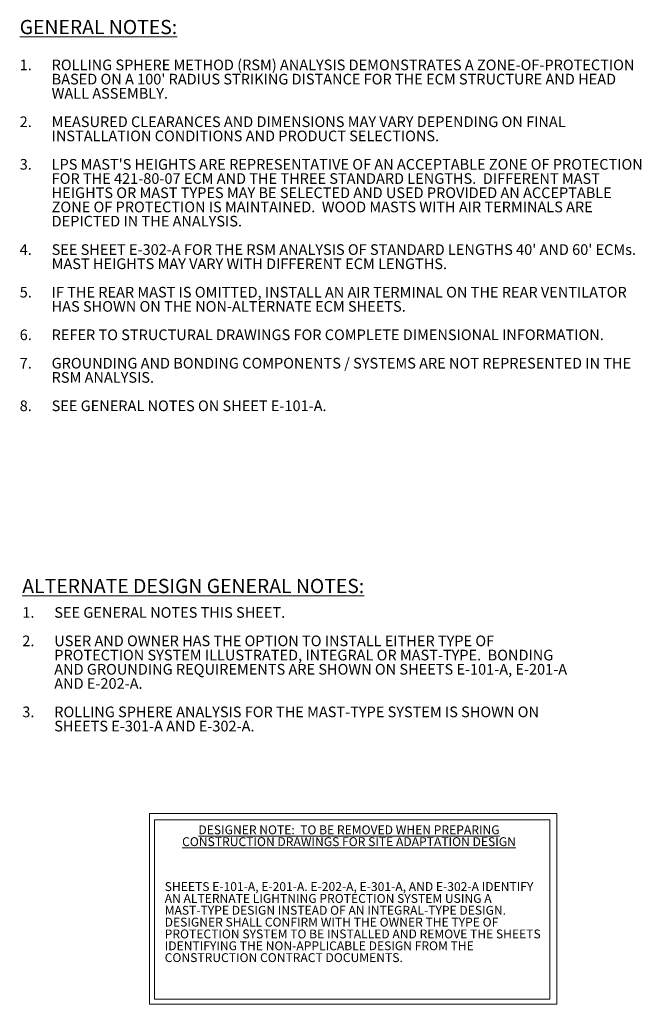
# Model space of a CAD drawing. Header units: inches. Extents: x -3 to 12799, y 241 to 11785.
# Tile 10 of 12: x 4818 to 5518, y 9964 to 11074. Entities that reach past the tile are written whole.
import ezdxf

# ---------------------------------------------------------------- set-up
doc = ezdxf.new("R2010")
doc.units = ezdxf.units.IN
doc.header["$MEASUREMENT"] = 0
doc.layers.add('E-ANNO-TEXT', color=7, linetype='Continuous', lineweight=18)
doc.styles.get("Standard").update_dxf_attribs({"font": 'arial.ttf'})

msp = doc.modelspace()

# ---------------------------------------------------------------- linework, layer by layer
at = {"layer": 'E-ANNO-TEXT'}
for points in [[(4963.6221, 10179.12203), (5422.54395, 10179.12205), (5422.54395, 9964.15123), (4963.6221, 9964.15122)], [(4969.39244, 10171.83743), (5414.70315, 10171.83743), (5414.70315, 9969.87818), (4969.39244, 9969.87818)]]:
    msp.add_lwpolyline(points, close=True, dxfattribs=at)

# ---------------------------------------------------------------- texts
at = {"layer": 'E-ANNO-TEXT', "char_height": 16, "attachment_point": 1}
for s, width, insert in [('{\\LGENERAL NOTES:^I^I^I^I^I^I^I^I}', 734.1639442, (4817.55115, 11073.22768)), ('{\\LALTERNATE DESIGN GENERAL NOTES:^I^I^I^I^I}', 797.5753584, (4820.49945, 10443.45949))]:
    msp.add_mtext_dynamic_manual_height_columns(s, width=width, gutter_width=48, heights=[0], dxfattribs=dict(at, insert=insert))
at = {"layer": 'E-ANNO-TEXT', "attachment_point": 1, "line_spacing_factor": 0.8}
for s, width, heights, insert, char_height in [("\\A1;\\pxi-3,l3,sm1,t3;1.^IROLLING SPHERE METHOD (RSM) ANALYSIS DEMONSTRATES A ZONE-OF-PROTECTION BASED ON A 100' RADIUS STRIKING DISTANCE FOR THE ECM STRUCTURE AND HEAD WALL ASSEMBLY.\\P\\pi0,l0,s*,tz;\\P\\pi-3,l3,sm1,t3;2.^IMEASURED CLEARANCES AND DIMENSIONS MAY VARY DEPENDING ON FINAL INSTALLATION CONDITIONS AND PRODUCT SELECTIONS.\\P\\pi0,l0,s*,tz;\\P\\pi-3,l3,sm1,t3;3.^ILPS MAST'S HEIGHTS ARE REPRESENTATIVE OF AN ACCEPTABLE ZONE OF PROTECTION FOR THE 421-80-07 ECM AND THE THREE STANDARD LENGTHS.  DIFFERENT MAST HEIGHTS OR MAST TYPES MAY BE SELECTED AND USED PROVIDED AN ACCEPTABLE ZONE OF PROTECTION IS MAINTAINED.  WOOD MASTS WITH AIR TERMINALS ARE DEPICTED IN THE ANALYSIS.\\P\\pi0,l0,s*,tz;\\P\\pi-3,l3,sm1,t3;4.^ISEE SHEET E-302-A FOR THE RSM ANALYSIS OF STANDARD LENGTHS 40' AND 60' ECMs.  MAST HEIGHTS MAY VARY WITH DIFFERENT ECM LENGTHS.\\P\\pi0,l0,s*,tz;\\P\\pi-3,l3,sm1,t3;5.^IIF THE REAR MAST IS OMITTED, INSTALL AN AIR TERMINAL ON THE REAR VENTILATOR HAS SHOWN ON THE NON-ALTERNATE ECM SHEETS.\\P\\pi0,l0,s*,tz;\\P\\pi-3,l3,sm1,t3;6.^IREFER TO STRUCTURAL DRAWINGS FOR COMPLETE DIMENSIONAL INFORMATION.  \\P\\pi0,l0,s*,tz;\\P\\pi-3,l3,sm1,t3;7.^IGROUNDING AND BONDING COMPONENTS / SYSTEMS ARE NOT REPRESENTED IN THE RSM ANALYSIS.\\P\\pi0,l0,s*,tz;\\P\\pi-3,l3,sm1,t3;8.^ISEE GENERAL NOTES ON SHEET E-101-A.", 706.3488852, [518.64943], (4817.55115, 11028.5521), 12), ('\\A1;\\pxi-3,l3,sm1,t3;1.^ISEE GENERAL NOTES THIS SHEET.\\P\\P2.^IUSER AND OWNER HAS THE OPTION TO INSTALL EITHER TYPE OF PROTECTION SYSTEM ILLUSTRATED, INTEGRAL OR MAST-TYPE.  BONDING AND GROUNDING REQUIREMENTS ARE SHOWN ON SHEETS E-101-A, E-201-A AND E-202-A.\\P\\P3.^IROLLING SPHERE ANALYSIS FOR THE MAST-TYPE SYSTEM IS SHOWN ON SHEETS E-301-A AND E-302-A.', 626.8002678, [206.14682], (4820.49945, 10411.62533), 12), ('\\A1;\\pxsm1.5,qc;{\\LDESIGNER NOTE:  TO BE REMOVED WHEN PREPARING CONSTRUCTION DRAWINGS FOR SITE ADAPTATION DESIGN}', 415.3088955, [41.75417], (4980.89566, 10165.74202), 10), ('\\A1;\\pxsm1;SHEETS E-101-A, E-201-A. E-202-A, E-301-A, AND E-302-A IDENTIFY AN ALTERNATE LIGHTNING PROTECTION SYSTEM USING A MAST-TYPE DESIGN INSTEAD OF AN INTEGRAL-TYPE DESIGN.  DESIGNER SHALL CONFIRM WITH THE OWNER THE TYPE OF PROTECTION SYSTEM TO BE INSTALLED AND REMOVE THE SHEETS IDENTIFYING THE NON-APPLICABLE DESIGN FROM THE CONSTRUCTION CONTRACT DOCUMENTS.', 431.8927114, [128.63499], (4980.89566, 10101.77481), 10)]:
    msp.add_mtext_dynamic_manual_height_columns(s, width=width, gutter_width=48, heights=heights, dxfattribs=dict(at, insert=insert, char_height=char_height))

doc.saveas('drawing.dxf')
